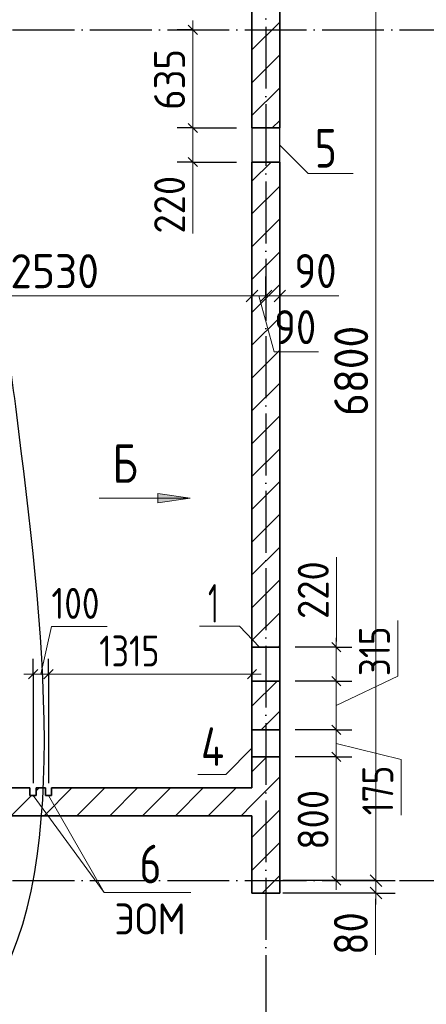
# Model space of a CAD drawing. Header units: millimetres. Extents: x -49773 to 2322955, y -3321 to 58485.
# Tile 11 of 256: x 21429 to 24058, y 30120 to 36484. Entities that reach past the tile are written whole.
import ezdxf

# ---------------------------------------------------------------- set-up
doc = ezdxf.new("R2010")
doc.units = ezdxf.units.MM
for name, pattern in [('______11', [500, 400, -50, 0, -50]), ('______2', [270, 200, -70]), ('______5', [1100, 800, -100, 100, -100])]:
    doc.linetypes.add(name, pattern=pattern)
for name, color, linetype, lineweight in [('Standard', 7, 'Continuous', 25), ('Высотная отметка (отверстия)', 7, 'Continuous', 13), ('Макрос окна_ общее', 7, 'Continuous', 13), ('Размерная линия_ общее', 7, 'Continuous', 13), ('Размерная линия_ общее_1', 7, 'Continuous', 13), ('Стена_ общее', 7, 'Continuous', 35), ('тонкая', 7, 'Continuous', 25)]:
    doc.layers.add(name, color=color, linetype=linetype, lineweight=lineweight)
doc.layers.add('Осевая линия_ общее', color=7, linetype='______5', lineweight=13, true_color=0xa0a0a0)
doc.styles.add('ISOCPEUR', font='txt')

msp = doc.modelspace()

# ---------------------------------------------------------------- hatches: boundary and pattern name
at = {"layer": 'Осевая линия_ общее', "linetype": 'Continuous', "lineweight": 13, "transparency": 33554687}
msp.add_hatch(color=7, dxfattribs=at).paths.add_polyline_path([(22322.1, 33361.6), (22532.1, 33391.6), (22322.1, 33421.6)])

# ---------------------------------------------------------------- linework, layer by layer
at = {"layer": 'Standard', "color": 7, "linetype": 'Continuous', "lineweight": 13, "transparency": 33554687}
for points in [[(23110.8, 35673.9), (23294.6, 35490), (23584.7, 35490)], [(22930.8, 31774.3), (22761.1, 31604.6), (22581.1, 31604.6)]]:
    msp.add_lwpolyline(points, dxfattribs=at)
at = {"layer": 'Высотная отметка (отверстия)', "color": 7, "linetype": 'Continuous', "lineweight": 13, "transparency": 33554687}
msp.add_lwpolyline([(21615.8, 31468.9), (21976.3, 30841.5), (22536.3, 30841.5)], dxfattribs=at)
at = {"layer": 'Макрос окна_ общее', "color": 7, "linetype": 'Continuous', "lineweight": -3, "transparency": 33554687}
for p, q in [((22930.8, 35783.9), (22930.8, 35563.9)), ((23110.8, 35563.9), (23110.8, 35783.9)), ((22930.8, 32428.9), (22930.8, 32208.9)), ((23110.8, 32208.9), (23110.8, 32428.9)), ((22930.8, 31893.9), (22930.8, 31718.9)), ((23110.8, 31718.9), (23110.8, 31893.9))]:
    msp.add_line(p, q, dxfattribs=at)
at = {"layer": 'Осевая линия_ общее', "color": 253, "linetype": '______11', "lineweight": -3, "true_color": 0xa0a0a0, "transparency": 33554687}
for p, q in [((23020.8, 38938.9), (23020.8, 20395.8)), ((7880.8, 36418.9), (53354.7, 36418.9)), ((7880.8, 30918.9), (53354.7, 30918.9))]:
    msp.add_line(p, q, dxfattribs=at)
at = {"layer": 'Осевая линия_ общее', "color": 7, "linetype": 'Continuous', "lineweight": 13, "transparency": 33554687}
for p, q in [((22532.1, 33391.6), (22322.1, 33421.6)), ((22322.1, 33421.6), (22322.1, 33361.6)), ((21942.1, 33391.6), (22532.1, 33391.6)), ((22322.1, 33391.6), (22307.1, 33391.6)), ((22322.1, 33361.6), (22532.1, 33391.6)), ((22532.1, 33391.6), (22532.1, 33391.6)), ((22532.1, 33391.6), (22532.1, 33391.6)), ((22532.1, 33391.6), (22532.1, 33391.6)), ((21515.8, 31468.9), (21976.3, 30841.5))]:
    msp.add_line(p, q, dxfattribs=at)
at = {"layer": 'Осевая линия_ общее', "color": 7, "linetype": 'Continuous', "lineweight": 18, "transparency": 33554687}
msp.add_lwpolyline([(22979.9, 32428.9), (22850.8, 32564), (22590.8, 32564)], dxfattribs=at)
at = {"layer": 'Размерная линия_ общее', "color": 7, "linetype": 'Continuous', "lineweight": 13, "transparency": 33554687}
for p, q in [((23732, 30918.9), (23732, 37718.9)), ((20400.8, 34698.4), (22930.8, 34698.4)), ((22930.8, 34698.4), (23020.8, 34698.4)), ((22975.8, 34698.4), (23074.3, 34336.7)), ((23020.8, 34698.4), (23110.8, 34698.4)), ((23065.8, 34698.4), (23205.2, 34699.4)), ((23110.8, 34698.4), (23185.8, 34698.4)), ((23205.2, 34699.4), (23491.2, 34699.4)), ((23074.3, 34336.7), (23360.3, 34336.7)), ((23732, 30878.9), (23729.9, 30725.7)), ((23732, 30838.9), (23732, 30918.9)), ((23732, 30838.9), (23732, 30763.9)), ((23729.9, 30725.7), (23729.9, 30439.6))]:
    msp.add_line(p, q, dxfattribs=at)
at = {"layer": 'Размерная линия_ общее', "color": 253, "linetype": 'Continuous', "lineweight": -3, "true_color": 0xa0a0a0, "transparency": 33554687}
for p, q in [((22930.8, 34698.4), (22930.8, 34823.4)), ((23020.8, 34698.4), (23020.8, 34823.4)), ((23110.8, 34698.4), (23110.8, 34823.4)), ((22930.8, 34698.4), (22930.8, 34573.4)), ((23020.8, 34698.4), (23020.8, 34573.4)), ((23020.8, 34698.4), (23020.8, 34698.4)), ((23110.8, 34698.4), (23110.8, 34573.4)), ((23732, 30918.9), (23607, 30918.9)), ((23732, 30918.9), (23857, 30918.9)), ((23732, 30838.9), (23607, 30838.9)), ((23732, 30838.9), (23857, 30838.9))]:
    msp.add_line(p, q, dxfattribs=at)
at = {"layer": 'Размерная линия_ общее', "color": 7, "linetype": 'Continuous', "lineweight": 25, "transparency": 33554687}
for p, q in [((22893.3, 34660.9), (22968.3, 34735.9)), ((22983.3, 34660.9), (23058.3, 34735.9)), ((23073.3, 34660.9), (23148.3, 34735.9)), ((23769.5, 30881.4), (23694.5, 30956.4)), ((23769.5, 30801.4), (23694.5, 30876.4))]:
    msp.add_line(p, q, dxfattribs=at)
at = {"layer": 'Размерная линия_ общее', "color": 253, "linetype": 'Continuous', "lineweight": -3, "true_color": 0xa0a0a0, "transparency": 33554687}
for points in [[(22930.8, 34698.4), (22930.8, 34716.4), (22930.8, 34716.4), (22930.8, 35056.7)], [(23110.8, 34698.4), (23110.8, 34716.4), (23110.8, 34716.4), (23110.8, 35048.3)], [(23732, 30918.9), (23713.3, 30918.9), (23713.3, 30918.9), (23713.1, 30918.9), (23713.1, 30918.9), (23130.8, 30918.9)], [(23732, 30838.9), (23713.2, 30838.9), (23713.2, 30838.9), (23713.1, 30838.9), (23713.1, 30838.9), (23130.8, 30838.9)]]:
    msp.add_lwpolyline(points, dxfattribs=at)
at = {"layer": 'Размерная линия_ общее_1', "color": 7, "linetype": 'Continuous', "lineweight": 13, "transparency": 33554687}
for p, q in [((22548.2, 36418.9), (22548.2, 36478.9)), ((22548.2, 35783.9), (22548.2, 36418.9)), ((22548.2, 35563.9), (22548.2, 35783.9)), ((22548.2, 35673.9), (22548.3, 35501.3)), ((22548.2, 35563.9), (22548.2, 35503.9)), ((22548.3, 35501.3), (22548.3, 35101.3)), ((23476.7, 32610.1), (23476.7, 33010.1)), ((23476, 32318.9), (23476.7, 32610.1)), ((23872.6, 32240.8), (23872.6, 32600.8)), ((21565.8, 32253.4), (21634.6, 32561)), ((21634.6, 32561), (21994.6, 32561)), ((23476, 32428.9), (23476, 32488.9)), ((23476, 32208.9), (23476, 32428.9)), ((21515.8, 32253.4), (21455.8, 32253.4)), ((21515.8, 32253.4), (21615.8, 32253.4)), ((21615.8, 32253.4), (22930.8, 32253.4)), ((22930.8, 32253.4), (22990.8, 32253.4)), ((23476, 32051.4), (23872.6, 32240.8)), ((23476, 31893.9), (23476, 32208.9)), ((23476, 31718.9), (23476, 31893.9)), ((23476, 31806.4), (23894.2, 31701.9)), ((23894.2, 31701.9), (23894.2, 31341.9)), ((23476, 30918.9), (23476, 30858.9))]:
    msp.add_line(p, q, dxfattribs=at)
at = {"layer": 'Размерная линия_ общее_1', "color": 253, "linetype": 'Continuous', "lineweight": -3, "true_color": 0xa0a0a0, "transparency": 33554687}
for p, q in [((22548.2, 36418.9), (22448.2, 36418.9)), ((22548.2, 36418.9), (22648.2, 36418.9)), ((22548.2, 36418.9), (22548.2, 36418.9)), ((22548.2, 35783.9), (22448.2, 35783.9)), ((22548.2, 35783.9), (22648.2, 35783.9)), ((22548.2, 35783.9), (22830.8, 35783.9)), ((22548.2, 35563.9), (22448.2, 35563.9)), ((22548.2, 35563.9), (22648.2, 35563.9)), ((22548.2, 35563.9), (22830.8, 35563.9)), ((23476, 32428.9), (23376, 32428.9)), ((23476, 32428.9), (23576, 32428.9)), ((21515.8, 32253.4), (21515.8, 32353.4)), ((21615.8, 32253.4), (21615.8, 32353.4)), ((22930.8, 32253.4), (22930.8, 32353.4)), ((21515.8, 32253.4), (21515.8, 32153.4)), ((21515.8, 32253.4), (21515.8, 31548.9)), ((21615.8, 32253.4), (21615.8, 32153.4)), ((21615.8, 32253.4), (21615.8, 31548.9)), ((22930.8, 32253.4), (22930.8, 32153.4)), ((22930.8, 32253.4), (22930.8, 31774.3)), ((23476, 32208.9), (23376, 32208.9)), ((23476, 32208.9), (23576, 32208.9)), ((23476, 31893.9), (23376, 31893.9)), ((23476, 31893.9), (23576, 31893.9)), ((23476, 31718.9), (23376, 31718.9)), ((23476, 31718.9), (23576, 31718.9)), ((23476, 30918.9), (23210.8, 30918.9)), ((23476, 30918.9), (23376, 30918.9)), ((23476, 30918.9), (23576, 30918.9))]:
    msp.add_line(p, q, dxfattribs=at)
at = {"layer": 'Размерная линия_ общее_1', "color": 7, "linetype": 'Continuous', "lineweight": 25, "transparency": 33554687}
for p, q in [((22578.2, 36388.9), (22518.2, 36448.9)), ((22578.2, 35753.9), (22518.2, 35813.9)), ((22578.2, 35533.9), (22518.2, 35593.9)), ((23506, 32398.9), (23446.1, 32458.9)), ((21485.8, 32223.4), (21545.8, 32283.3)), ((21585.8, 32223.4), (21645.8, 32283.3)), ((22900.8, 32223.4), (22960.8, 32283.3)), ((23506, 32178.9), (23446.1, 32238.9)), ((23506, 31863.9), (23446.1, 31923.9)), ((23506, 31688.9), (23446.1, 31748.9)), ((23506, 30888.9), (23446.1, 30948.9))]:
    msp.add_line(p, q, dxfattribs=at)
at = {"layer": 'Размерная линия_ общее_1', "color": 253, "linetype": 'Continuous', "lineweight": -3, "true_color": 0xa0a0a0, "transparency": 33554687}
for points in [[(23476, 32428.9), (23456.6, 32428.9), (23456.6, 32428.9), (23210.8, 32428.9)], [(23476, 32208.9), (23456.5, 32208.9), (23456.5, 32208.9), (23210.8, 32208.9)], [(23476, 31893.9), (23456.4, 31893.9), (23456.4, 31893.9), (23210.8, 31893.9)], [(23476, 31718.9), (23456.3, 31718.9), (23456.3, 31718.9), (23210.8, 31718.9)]]:
    msp.add_lwpolyline(points, dxfattribs=at)
at = {"layer": 'Размерная линия_ общее_1', "color": 7, "linetype": 'Continuous', "lineweight": 13, "transparency": 33554687}
msp.add_lwpolyline([(23476, 30918.9), (23476, 31029.8), (23476, 31029.8), (23476, 31040.2), (23476, 31040.2), (23476, 31132), (23476, 31132), (23476, 31718.9)], dxfattribs=at)
at = {"layer": 'Стена_ общее', "color": 7, "linetype": 'Continuous', "lineweight": 35, "transparency": 33554687}
for p, q in [((22930.8, 36618.9), (22930.8, 35783.9)), ((23110.8, 35783.9), (23110.8, 36618.9)), ((23110.8, 35783.9), (22930.8, 35783.9)), ((22930.8, 35563.9), (23110.8, 35563.9)), ((22930.8, 35563.9), (22930.8, 32428.9)), ((23110.8, 32428.9), (23110.8, 35563.9)), ((23110.8, 32428.9), (22930.8, 32428.9)), ((22930.8, 32208.9), (23110.8, 32208.9)), ((22930.8, 32208.9), (22930.8, 31893.9)), ((23110.8, 31893.9), (23110.8, 32208.9)), ((23110.8, 31893.9), (22930.8, 31893.9)), ((22930.8, 31718.9), (22930.8, 31518.9)), ((22930.8, 31718.9), (23110.8, 31718.9)), ((23110.8, 30838.9), (23110.8, 31718.9)), ((21495.8, 31518.9), (20400.8, 31518.9)), ((21495.8, 31518.9), (21495.8, 31468.9)), ((21535.8, 31468.9), (21535.8, 31518.9)), ((21595.8, 31518.9), (21535.8, 31518.9)), ((21595.8, 31518.9), (21595.8, 31468.9)), ((21635.8, 31468.9), (21635.8, 31518.9)), ((22930.8, 31518.9), (21635.8, 31518.9)), ((21495.8, 31468.9), (21535.8, 31468.9)), ((21595.8, 31468.9), (21635.8, 31468.9)), ((20400.8, 31338.9), (22930.8, 31338.9)), ((22930.8, 31338.9), (22930.8, 30838.9)), ((22930.8, 30838.9), (23110.8, 30838.9))]:
    msp.add_line(p, q, dxfattribs=at)
at = {"layer": 'Стена_ общее', "color": 7, "linetype": 'Continuous', "lineweight": 25, "transparency": 33554687}
for p, q in [((22930.8, 35783.9), (22930.8, 36618.9)), ((23110.8, 36618.9), (23110.8, 35783.9)), ((22930.8, 35783.9), (22930.8, 35563.9)), ((23110.8, 35783.9), (22930.8, 35783.9)), ((23110.8, 35563.9), (23110.8, 35783.9)), ((22930.8, 31518.9), (22930.8, 35563.9)), ((22930.8, 35563.9), (23110.8, 35563.9)), ((23110.8, 35563.9), (23110.8, 30838.9)), ((20400.8, 31518.9), (21495.8, 31518.9)), ((21495.8, 31518.9), (21495.8, 31468.9)), ((21535.8, 31468.9), (21535.8, 31518.9)), ((21535.8, 31518.9), (21595.8, 31518.9)), ((21595.8, 31518.9), (21595.8, 31468.9)), ((21635.8, 31468.9), (21635.8, 31518.9)), ((21635.8, 31518.9), (22930.8, 31518.9)), ((21495.8, 31468.9), (21535.8, 31468.9)), ((21595.8, 31468.9), (21635.8, 31468.9)), ((22930.8, 31338.9), (20400.8, 31338.9)), ((22930.8, 30838.9), (22930.8, 31338.9)), ((23110.8, 30838.9), (22930.8, 30838.9))]:
    msp.add_line(p, q, dxfattribs=at)
at = {"layer": 'Стена_ общее', "color": 253, "linetype": '______11', "lineweight": 18, "true_color": 0xababab, "transparency": 33554687}
for p, q in [((22930.8, 36288.8), (23110.8, 36468.8)), ((22930.8, 35864.5), (23110.8, 36044.5)), ((22930.8, 35440.2), (23054.4, 35563.9)), ((22930.8, 32046.1), (23093.6, 32208.9)), ((22930.8, 31621.9), (23027.8, 31718.9)), ((21535.8, 31499.6), (21555, 31518.9)), ((21799.3, 31338.9), (21979.3, 31518.9)), ((22223.6, 31338.9), (22403.5, 31518.9)), ((22647.8, 31338.9), (22827.8, 31518.9)), ((21375, 31338.9), (21505, 31468.9))]:
    msp.add_line(p, q, dxfattribs=at)
at = {"layer": 'Стена_ общее', "color": 253, "linetype": '______5', "lineweight": 18, "true_color": 0xababab, "transparency": 33554687}
for p, q in [((22930.8, 36076.6), (23110.8, 36256.6)), ((23062.3, 35783.9), (23110.8, 35832.4)), ((21587.2, 31338.9), (21767.2, 31518.9)), ((22011.4, 31338.9), (22191.4, 31518.9)), ((22435.7, 31338.9), (22615.7, 31518.9)), ((22859.9, 31338.9), (22930.8, 31409.7))]:
    msp.add_line(p, q, dxfattribs=at)
at = {"layer": 'Стена_ общее', "color": 253, "linetype": '______2', "lineweight": 18, "true_color": 0xababab, "transparency": 33554687}
for p, q in [((23110.8, 32428.9), (22930.8, 32428.9)), ((22930.8, 32208.9), (23110.8, 32208.9)), ((23110.8, 31893.9), (22930.8, 31893.9)), ((22930.8, 31718.9), (23110.8, 31718.9))]:
    msp.add_line(p, q, dxfattribs=at)
at = {"layer": 'Стена_ общее', "color": 253, "linetype": '______5', "lineweight": 18, "true_color": 0xababab, "transparency": 33554687}
for points in [[(22930.8, 35228.1), (23110.8, 35408.1), (23110.8, 35408.1)], [(22930.8, 34803.8), (23110.8, 34983.8), (23110.8, 34983.8)], [(22930.8, 34379.6), (23110.8, 34559.6), (23110.8, 34559.6)], [(22930.8, 33955.3), (23110.8, 34135.3), (23110.8, 34135.3)], [(22930.8, 33531), (23110.8, 33711), (23110.8, 33711)], [(22930.8, 33106.8), (23110.8, 33286.8), (23110.8, 33286.8)], [(22930.8, 32682.5), (23110.8, 32862.5), (23110.8, 32862.5)], [(23101.4, 32428.9), (23110.8, 32438.3), (23110.8, 32438.3)], [(22990.7, 31893.9), (23110.8, 32014), (23110.8, 32014), (23110.8, 32014), (23110.8, 32014)], [(22930.8, 31409.7), (23110.8, 31589.7), (23110.8, 31589.7), (23110.8, 31589.7), (23110.8, 31589.7)], [(22930.8, 30985.5), (23110.8, 31165.5), (23110.8, 31165.5), (23110.8, 31165.5), (23110.8, 31165.5)]]:
    msp.add_lwpolyline(points, dxfattribs=at)
at = {"layer": 'Стена_ общее', "color": 253, "linetype": '______11', "lineweight": 18, "true_color": 0xababab, "transparency": 33554687}
for points in [[(22930.8, 35016), (23110.8, 35196), (23110.8, 35196)], [(22930.8, 34591.7), (23110.8, 34771.7), (23110.8, 34771.7)], [(22930.8, 34167.4), (23110.8, 34347.4), (23110.8, 34347.4)], [(22930.8, 33743.2), (23110.8, 33923.2), (23110.8, 33923.2)], [(22930.8, 33318.9), (23110.8, 33498.9), (23110.8, 33498.9)], [(22930.8, 32894.6), (23110.8, 33074.6), (23110.8, 33074.6)], [(22930.8, 32470.4), (23110.8, 32650.4), (23110.8, 32650.4)], [(22930.8, 31197.6), (23110.8, 31377.6), (23110.8, 31377.6), (23110.8, 31377.6), (23110.8, 31377.6)], [(22996.3, 30838.9), (23110.8, 30953.3), (23110.8, 30953.3), (23110.8, 30953.3), (23110.8, 30953.3)]]:
    msp.add_lwpolyline(points, dxfattribs=at)
at = {"layer": 'тонкая'}
msp.add_spline([(17123.1, 29842.2), (17036, 35576.4), (18559.5, 36824.4), (21021.7, 35387.8), (21423.9, 33823), (21128.2, 30028), (17123.1, 29842.2)], degree=3, dxfattribs=at)

# ---------------------------------------------------------------- texts
at = {"layer": 'Standard', "color": 7, "linetype": 'Continuous', "lineweight": 25, "transparency": 33554687, "char_height": 250, "attachment_point": 7, "style": 'ISOCPEUR'}
for s, insert, width in [('\\W0.78;5', (23336.9, 35527.8), 271.994), ('\\W0.80;Б', (22029.3, 33490.3), 299.863), ('\\W0.56;1', (22646.6, 32586.1), 194.435), ('\\W0.80;4', (22600.9, 31660.2), 299.854)]:
    msp.add_mtext(s, dxfattribs=dict(at, insert=insert, width=width))
at = {"layer": 'Высотная отметка (отверстия)', "color": 7, "linetype": 'Continuous', "lineweight": 25, "transparency": 33554687, "insert": (22203.8, 30901.5), "char_height": 250, "width": 272.013, "attachment_point": 7, "style": 'ISOCPEUR'}
msp.add_mtext('\\W0.78;6', dxfattribs=at)
at = {"layer": 'Высотная отметка (отверстия)', "color": 7, "linetype": 'Continuous', "lineweight": 18, "transparency": 33554687, "insert": (22041.3, 30571.5), "char_height": 200, "width": 592.368, "attachment_point": 7, "style": 'ISOCPEUR'}
msp.add_mtext('\\W0.93;ЭОМ', dxfattribs=at)
at = {"layer": 'Размерная линия_ общее', "color": 7, "linetype": 'Continuous', "lineweight": 25, "transparency": 33554687, "char_height": 220, "attachment_point": 7, "style": 'ISOCPEUR'}
for s, insert, width in [('\\W0.93;2530', (21368.8, 34748.4), 718.101), ('\\W0.87;90', (23205.2, 34749.4), 403.924), ('\\W0.87;90', (23074.3, 34386.6), 403.924)]:
    msp.add_mtext(s, dxfattribs=dict(at, insert=insert, width=width))
at = {"layer": 'Размерная линия_ общее', "color": 7, "linetype": 'Continuous', "lineweight": 25, "transparency": 33554687, "char_height": 220, "attachment_point": 7, "rotation": 90, "style": 'ISOCPEUR'}
for s, insert, width in [('\\W0.93;6800', (23682, 33921.9), 718.094), ('\\W0.87;80', (23679.9, 30439.6), 403.932)]:
    msp.add_mtext(s, dxfattribs=dict(at, insert=insert, width=width))
at = {"layer": 'Размерная линия_ общее_1', "color": 7, "linetype": 'Continuous', "lineweight": 18, "transparency": 33554687, "char_height": 200, "attachment_point": 7, "rotation": 90, "style": 'ISOCPEUR'}
for s, insert, width in [('\\W0.91;635', (22498.2, 35901.4), 510.905), ('\\W0.91;220', (22498.3, 35101.3), 510.905), ('\\W0.91;220', (23426.7, 32610.1), 510.897), ('\\W0.83;315', (23822.6, 32240.8), 462.347), ('\\W0.83;175', (23844.2, 31341.9), 462.347), ('\\W0.91;800', (23426, 31118.9), 510.897)]:
    msp.add_mtext(s, dxfattribs=dict(at, insert=insert, width=width))
at = {"layer": 'Размерная линия_ общее_1', "color": 7, "linetype": 'Continuous', "lineweight": 18, "transparency": 33554687, "char_height": 200, "attachment_point": 7, "style": 'ISOCPEUR'}
for s, insert, width in [('\\W0.83;100', (21634.6, 32611), 462.34), ('\\W0.80;1315', (21943.3, 32303.4), 559.742)]:
    msp.add_mtext(s, dxfattribs=dict(at, insert=insert, width=width))

doc.saveas('drawing.dxf')
